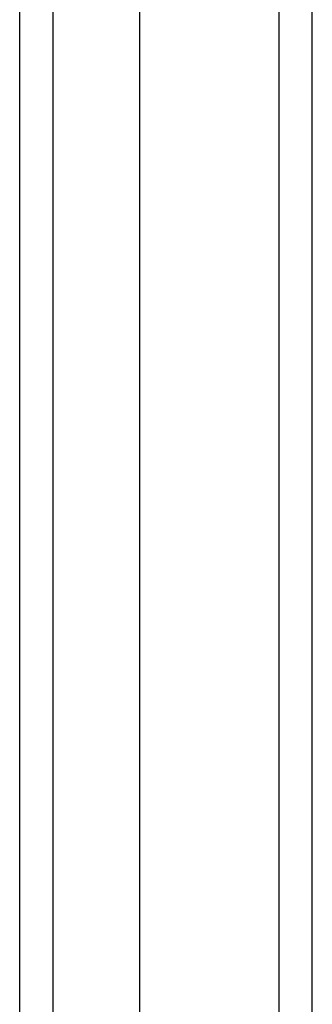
# Model space of a CAD drawing. Header units: inches. Extents: x 20 to 233, y 20 to 138.
# Tile 26 of 109: x 139.292 to 140.158, y 59.724 to 62.642. Entities that reach past the tile are written whole.
import ezdxf

# ---------------------------------------------------------------- set-up
doc = ezdxf.new("R2010")
doc.units = ezdxf.units.IN
doc.header["$MEASUREMENT"] = 0
doc.layers.add('Visible Edges(ANSI)', color=7, linetype='Continuous', lineweight=25)
doc.layers.add('Visible Tangent Edges(ANSI)', color=7, linetype='Continuous', lineweight=25)

msp = doc.modelspace()

# ---------------------------------------------------------------- linework, layer by layer
at = {"layer": 'Visible Edges(ANSI)'}
for p, q in [((140.158, 56.9053), (140.158, 104.7073)), ((139.6462, 104.0976), (139.6462, 57.5149)), ((139.2918, 57.7034), (139.2918, 103.9091))]:
    msp.add_line(p, q, dxfattribs=at)
at = {"layer": 'Visible Tangent Edges(ANSI)'}
for p, q in [((140.059, 104.7073), (140.059, 56.9053)), ((139.3908, 57.5734), (139.3908, 104.0391))]:
    msp.add_line(p, q, dxfattribs=at)

doc.saveas('drawing.dxf')
